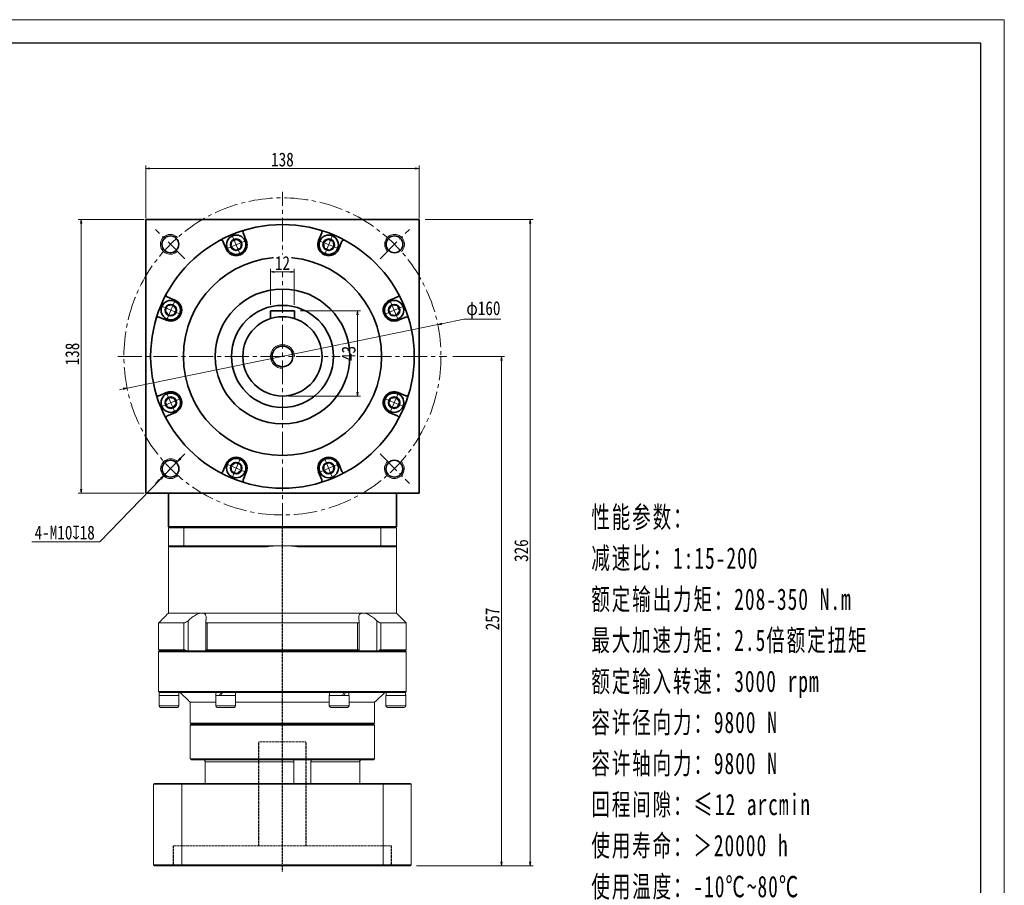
# Model space of a CAD drawing. Header units: millimetres. Extents: x -5 to 990, y 0 to 700.
# Tile 7 of 7: x 493 to 990, y 264 to 700. Entities that reach past the tile are written whole.
import ezdxf

# ---------------------------------------------------------------- set-up
doc = ezdxf.new("R2010")
doc.units = ezdxf.units.MM
doc.set_wipeout_variables(frame=1)
doc.linetypes.add('DASHED', pattern=[0.75, 0.5, -0.25])
doc.linetypes.add('点画线', pattern=[18, 12, -2, 2, -2])
for name, color, linetype, lineweight in [('EB0', 7, 'Continuous', 35), ('中心线层', 1, '点画线', 18), ('图框_外框线', 7, 'Continuous', 18), ('尺寸线层', 3, 'Continuous', 18), ('粗实线层', 7, 'Continuous', 35)]:
    doc.layers.add(name, color=color, linetype=linetype, lineweight=lineweight)
doc.styles.add('宋体', font='SimSun.ttf', dxfattribs={"width": 0.8})
doc.styles.add('标准', font='txt', dxfattribs={"width": 0.667})
doc.dimstyles.new('A水平标注$0', dxfattribs={"dimtxt": 3.5, "dimasz": 2, "dimexe": 1.5, "dimexo": 3, "dimgap": 1.1, "dimtad": 1, "dimtoh": 1, "dimdec": 4, "dimdsep": 46, "dimtxsty": '宋体', "dimblk": 'OPEN', "dimcen": 3, "dimclrd": 3, "dimclre": 3, "dimclrt": 6, "dimadec": 0, "dimazin": 0, "dimtm": 1e-09, "dimtfac": 1, "dimtdec": 4, "dimtix": 1, "dimtmove": 0, "dimatfit": 3, "dimldrblk": 'OPEN', "dimfxl": 1, "dimtfill": 1, "dimtfillclr": 256, "dimlwd": 13, "dimlwe": 13, "dimarcsym": 0})
doc.dimstyles.new('D直径标注φ25', dxfattribs={"dimtxt": 3.5, "dimasz": 2, "dimexe": 1, "dimexo": 3, "dimtad": 1, "dimtoh": 1, "dimdec": 1, "dimdsep": 46, "dimtxsty": '宋体', "dimblk": 'OPEN', "dimcen": 3, "dimclrd": 3, "dimclre": 3, "dimclrt": 130, "dimadec": 0, "dimazin": 0, "dimtm": 1e-09, "dimtfac": 1, "dimtdec": 1, "dimtmove": 0, "dimatfit": 0, "dimldrblk": 'OPEN', "dimfxl": 1, "dimtfill": 1, "dimtfillclr": 256, "dimlwd": 13, "dimlwe": 13, "dimarcsym": 0})
doc.dimstyles.new('螺孔(M8-7H)', dxfattribs={"dimtxt": 3.5, "dimasz": 2, "dimexe": 1.25, "dimexo": 3, "dimtad": 1, "dimtoh": 1, "dimdec": 4, "dimdsep": 46, "dimtxsty": '宋体', "dimblk": 'OPEN', "dimcen": 3, "dimclrd": 3, "dimclre": 3, "dimclrt": 2, "dimadec": 0, "dimazin": 0, "dimtm": 1e-09, "dimtfac": 1, "dimtdec": 4, "dimtmove": 0, "dimatfit": 3, "dimldrblk": 'OPEN', "dimfxl": 1, "dimtfill": 1, "dimtfillclr": 256, "dimlwd": 9, "dimlwe": 9, "dimarcsym": 0})

# ---------------------------------------------------------------- blocks, each defined once
blk = doc.blocks.new('_Open')
at = {"color": 0, "linetype": 'ByBlock', "lineweight": -2}
for p, q in [((-1, 0.17), (0, 0)), ((-1, -0.17), (0, 0)), ((0, 0), (-1, 0))]:
    blk.add_line(p, q, dxfattribs=at)
blk = doc.blocks.new('*D8')
at = {"layer": 'Defpoints', "color": 0, "transparency": 16777216}
for p in [(559.28, 599.38), (524.42, 461.38), (559.28, 461.38)]:
    blk.add_point(p, dxfattribs=at)
at = {"layer": '尺寸线层', "color": 3, "lineweight": 13, "transparency": 16777216}
for p, q in [((556.28, 599.38), (522.92, 599.38)), ((524.42, 597.38), (524.42, 463.38)), ((556.28, 461.38), (522.92, 461.38))]:
    blk.add_line(p, q, dxfattribs=at)
at = {"layer": '尺寸线层', "color": 3, "lineweight": 13, "transparency": 16777216, "xscale": 2, "yscale": 2, "zscale": 2}
for p, rotation in [((524.42, 599.38), 90), ((524.42, 461.38), 270)]:
    blk.add_blockref('_Open', p, dxfattribs=dict(at, rotation=rotation))
at = {"layer": '尺寸线层', "color": 6, "transparency": 16777216, "insert": (520, 531.58), "char_height": 7, "attachment_point": 5, "rotation": 90, "style": '宋体', "bg_fill": 3, "box_fill_scale": 1.1, "bg_fill_color": 257, "bg_fill_transparency": 0}
blk.add_mtext('138', dxfattribs=at)
blk = doc.blocks.new('*D9')
at = {"layer": 'Defpoints', "color": 0, "transparency": 16777216}
for p in [(695.02, 625.26), (557.02, 597.12), (695.02, 597.12)]:
    blk.add_point(p, dxfattribs=at)
at = {"layer": '尺寸线层', "color": 3, "lineweight": 13, "transparency": 16777216}
for p, q in [((557.02, 600.12), (557.02, 626.76)), ((695.02, 600.12), (695.02, 626.76)), ((559.02, 625.26), (693.02, 625.26))]:
    blk.add_line(p, q, dxfattribs=at)
at = {"layer": '尺寸线层', "color": 3, "lineweight": 13, "transparency": 16777216, "xscale": 2, "yscale": 2, "zscale": 2, "rotation": 180}
blk.add_blockref('_Open', (557.02, 625.26), dxfattribs=at)
at = {"layer": '尺寸线层', "color": 3, "lineweight": 13, "transparency": 16777216, "xscale": 2, "yscale": 2, "zscale": 2}
blk.add_blockref('_Open', (695.02, 625.26), dxfattribs=at)
at = {"layer": '尺寸线层', "color": 6, "transparency": 16777216, "insert": (626.02, 629.68), "char_height": 7, "attachment_point": 5, "style": '宋体', "bg_fill": 3, "box_fill_scale": 1.1, "bg_fill_color": 257, "bg_fill_transparency": 0}
blk.add_mtext('138', dxfattribs=at)
blk = doc.blocks.new('*D18')
at = {"layer": 'Defpoints', "color": 0, "transparency": 16777216}
for p in [(704.4, 546.41), (547.65, 514.35)]:
    blk.add_point(p, dxfattribs=at)
at = {"layer": '尺寸线层', "color": 3, "lineweight": 13, "transparency": 16777216}
for p, q in [((717.6, 549.11), (706.36, 546.81)), ((736.27, 549.11), (717.6, 549.11)), ((547.65, 514.35), (704.4, 546.41)), ((545.69, 513.95), (543.73, 513.55))]:
    blk.add_line(p, q, dxfattribs=at)
at = {"layer": '尺寸线层', "color": 3, "lineweight": 13, "transparency": 16777216, "xscale": 2, "yscale": 2, "zscale": 2}
for p, rotation in [((704.4, 546.41), 191.5591783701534), ((547.65, 514.35), 11.55917837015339)]:
    blk.add_blockref('_Open', p, dxfattribs=dict(at, rotation=rotation))
at = {"layer": '尺寸线层', "color": 130, "transparency": 16777216, "insert": (727.43, 553.76), "char_height": 7, "attachment_point": 5, "style": '宋体', "bg_fill": 3, "box_fill_scale": 1.1, "bg_fill_color": 257, "bg_fill_transparency": 0}
blk.add_mtext('φ160', dxfattribs=at)
blk = doc.blocks.new('*D20')
at = {"layer": 'Defpoints', "color": 0, "transparency": 16777216}
for p in [(709.02, 530.38), (690.62, 273.38), (736.5, 273.38)]:
    blk.add_point(p, dxfattribs=at)
at = {"layer": '尺寸线层', "color": 3, "lineweight": 13, "transparency": 16777216}
for p, q in [((712.02, 530.38), (738, 530.38)), ((736.5, 528.38), (736.5, 275.38)), ((693.62, 273.38), (738, 273.38))]:
    blk.add_line(p, q, dxfattribs=at)
at = {"layer": '尺寸线层', "color": 3, "lineweight": 13, "transparency": 16777216, "xscale": 2, "yscale": 2, "zscale": 2}
for p, rotation in [((736.5, 530.38), 90), ((736.5, 273.38), 270)]:
    blk.add_blockref('_Open', p, dxfattribs=dict(at, rotation=rotation))
at = {"layer": '尺寸线层', "color": 6, "transparency": 16777216, "insert": (732, 397.88), "char_height": 7, "attachment_point": 5, "rotation": 90, "style": '宋体', "bg_fill": 3, "box_fill_scale": 1.1, "bg_fill_color": 257, "bg_fill_transparency": 0}
blk.add_mtext('257', dxfattribs=at)
blk = doc.blocks.new('*D21')
at = {"layer": 'Defpoints', "color": 0, "transparency": 16777216}
for p in [(695.02, 599.38), (751.05, 599.38), (690.62, 273.38)]:
    blk.add_point(p, dxfattribs=at)
at = {"layer": '尺寸线层', "color": 3, "lineweight": 13, "transparency": 16777216}
for p, q in [((698.02, 599.38), (752.55, 599.38)), ((751.05, 275.38), (751.05, 597.38)), ((693.62, 273.38), (752.55, 273.38))]:
    blk.add_line(p, q, dxfattribs=at)
at = {"layer": '尺寸线层', "color": 3, "lineweight": 13, "transparency": 16777216, "xscale": 2, "yscale": 2, "zscale": 2}
for p, rotation in [((751.05, 599.38), 90), ((751.05, 273.38), 270)]:
    blk.add_blockref('_Open', p, dxfattribs=dict(at, rotation=rotation))
at = {"layer": '尺寸线层', "color": 6, "transparency": 16777216, "insert": (746.55, 432.38), "char_height": 7, "attachment_point": 5, "rotation": 90, "style": '宋体', "bg_fill": 3, "box_fill_scale": 1.1, "bg_fill_color": 257, "bg_fill_transparency": 0}
blk.add_mtext('326', dxfattribs=at)
blk = doc.blocks.new('*X6')
at = {"layer": '中心线层', "linetype": '点画线', "lineweight": 18}
for p, q in [((0, -5.64), (0, 5.64)), ((-5.64, 0), (5.64, 0))]:
    blk.add_line(p, q, dxfattribs=at)
at = {"layer": '粗实线层'}
for p, q in [((-2.89, 0), (-1.44, 2.5)), ((-2.89, 0), (-1.44, -2.5)), ((-1.44, 2.5), (1.44, 2.5)), ((2.89, 0), (1.44, 2.5)), ((2.89, 0), (1.44, 2.5)), ((2.89, 0), (1.44, -2.5)), ((-1.44, -2.5), (1.44, -2.5))]:
    blk.add_line(p, q, dxfattribs=at)
blk.add_circle((0, 0), 2.89, dxfattribs=at)
for start, end in [(0, 180), (180, 360)]:
    blk.add_arc((0, 0), 4.89, start, end, dxfattribs=at)
blk = doc.blocks.new('*D29')
at = {"layer": 'Defpoints', "color": 0, "transparency": 16777216}
for p in [(632.02, 553.38), (626.02, 510.38), (663.86, 510.38)]:
    blk.add_point(p, dxfattribs=at)
at = {"layer": '尺寸线层', "color": 3, "lineweight": 13, "transparency": 16777216}
for p, q in [((635.02, 553.38), (665.36, 553.38)), ((663.86, 551.38), (663.86, 512.38)), ((629.02, 510.38), (665.36, 510.38))]:
    blk.add_line(p, q, dxfattribs=at)
at = {"layer": '尺寸线层', "color": 3, "lineweight": 13, "transparency": 16777216, "xscale": 2, "yscale": 2, "zscale": 2}
for p, rotation in [((663.86, 553.38), 90), ((663.86, 510.38), 270)]:
    blk.add_blockref('_Open', p, dxfattribs=dict(at, rotation=rotation))
at = {"layer": '尺寸线层', "color": 6, "transparency": 16777216, "insert": (659.44, 531.88), "char_height": 7, "attachment_point": 5, "rotation": 90, "style": '宋体', "bg_fill": 3, "box_fill_scale": 1.1, "bg_fill_color": 257, "bg_fill_transparency": 0}
blk.add_mtext('43', dxfattribs=at)
blk = doc.blocks.new('*D30')
at = {"layer": 'Defpoints', "color": 0, "transparency": 16777216}
for p in [(620.02, 553.38), (632.02, 553.38)]:
    blk.add_point(p, dxfattribs=at)
at = {"layer": '尺寸线层', "color": 3, "lineweight": 13, "transparency": 16777216}
for p, q in [((620.02, 556.38), (620.02, 574.59)), ((630.02, 573.09), (622.02, 573.09)), ((632.02, 556.38), (632.02, 574.59))]:
    blk.add_line(p, q, dxfattribs=at)
at = {"layer": '尺寸线层', "color": 3, "lineweight": 13, "transparency": 16777216, "xscale": 2, "yscale": 2, "zscale": 2, "rotation": 180}
blk.add_blockref('_Open', (620.02, 573.09), dxfattribs=at)
at = {"layer": '尺寸线层', "color": 3, "lineweight": 13, "transparency": 16777216, "xscale": 2, "yscale": 2, "zscale": 2}
blk.add_blockref('_Open', (632.02, 573.09), dxfattribs=at)
at = {"layer": '尺寸线层', "color": 6, "transparency": 16777216, "insert": (626.02, 577.5), "char_height": 7, "attachment_point": 5, "style": '宋体', "bg_fill": 3, "box_fill_scale": 1.1, "bg_fill_color": 257, "bg_fill_transparency": 0}
blk.add_mtext('12', dxfattribs=at)
at = {"layer": 'Defpoints', "color": 0, "transparency": 16777216}
blk.add_point((620.02, 573.09), dxfattribs=at)
blk = doc.blocks.new('*D43')
at = {"color": 3, "lineweight": 9, "transparency": 16777216}
for p, q in [((573.04, 477.29), (566.08, 470.11)), ((574.44, 478.73), (575.83, 480.16)), ((533.85, 436.88), (564.69, 468.68)), ((499.48, 436.88), (533.85, 436.88))]:
    blk.add_line(p, q, dxfattribs=at)
at = {"layer": 'Defpoints', "color": 0, "transparency": 16777216}
for p in [(573.04, 477.29), (566.08, 470.11)]:
    blk.add_point(p, dxfattribs=at)
at = {"color": 3, "lineweight": 9, "transparency": 16777216, "xscale": 2, "yscale": 2, "zscale": 2}
for p, rotation in [((573.04, 477.29), 225.8759169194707), ((566.08, 470.11), 45.87591691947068)]:
    blk.add_blockref('_Open', p, dxfattribs=dict(at, rotation=rotation))
at = {"color": 2, "transparency": 16777216, "insert": (516.16, 441.45), "char_height": 7, "attachment_point": 5, "style": '宋体', "bg_fill": 3, "box_fill_scale": 1.1, "bg_fill_color": 257, "bg_fill_transparency": 0}
blk.add_mtext('4-M10{\\famgdt|b0|i0|c0|p0;x}{18}', dxfattribs=at)

msp = doc.modelspace()

# ---------------------------------------------------------------- linework, layer by layer
at = {"color": 1, "linetype": 'DASHED'}
msp.add_line((626.02412, 270.51392), (626.02412, 444.37784), dxfattribs=at)
at = {"color": 7, "linetype": 'Continuous', "lineweight": 15}
for p, q in [((683.02412, 444.37784), (675.53422, 444.37784)), ((675.7207, 443.87784), (675.7207, 434.87784)), ((675.7207, 443.87784), (683.52412, 443.87784)), ((683.52412, 434.87784), (683.52412, 443.87784)), ((675.7207, 434.87784), (626.02412, 434.87784)), ((633.59049, 434.37784), (675.53422, 434.37784)), ((675.53422, 434.37784), (683.02412, 434.37784)), ((683.52412, 434.87784), (675.7207, 434.87784)), ((585.36548, 400.87784), (568.52412, 400.87784)), ((666.68276, 400.87784), (585.36548, 400.87784)), ((683.52412, 400.87784), (666.68276, 400.87784)), ((576.34011, 395.87784), (563.52412, 395.87784)), ((576.34011, 395.87784), (576.34011, 382.37784)), ((578.37888, 381.87784), (578.37888, 397.02521)), ((663.94179, 395.87784), (588.10645, 395.87784)), ((588.10645, 382.37784), (588.10645, 395.87784)), ((663.94179, 395.87784), (663.94179, 382.37784)), ((673.66936, 397.02521), (673.66936, 381.87784)), ((675.70812, 382.37784), (675.70812, 395.87784)), ((576.34011, 382.37784), (563.52412, 382.37784)), ((563.52412, 381.37784), (626.02412, 381.37784)), ((626.02412, 381.87784), (564.02412, 381.87784)), ((564.02412, 381.87784), (577.56149, 381.87784)), ((587.35406, 381.87784), (664.69418, 381.87784)), ((663.94179, 382.37784), (588.10645, 382.37784)), ((688.02412, 381.87784), (626.02412, 381.87784)), ((674.48675, 381.87784), (688.02412, 381.87784)), ((568.77412, 359.27784), (563.77412, 359.27784)), ((563.83412, 360.87784), (564.02412, 360.87784)), ((564.0402, 360.87784), (563.92126, 360.87784)), ((564.0402, 360.87784), (593.80938, 360.87784)), ((573.77412, 359.27784), (568.77412, 359.27784)), ((601.72925, 359.27784), (592.39912, 359.27784)), ((594.92912, 360.87784), (593.80938, 360.87784)), ((594.92912, 360.87784), (595.02412, 360.87784)), ((594.99426, 360.87784), (595.72912, 360.87784)), ((596.25494, 360.87784), (595.77269, 360.87784)), ((596.25494, 360.87784), (655.7933, 360.87784)), ((602.39912, 359.27784), (601.72925, 359.27784)), ((659.64912, 359.27784), (649.64912, 359.27784)), ((657.11912, 360.87784), (655.7933, 360.87784)), ((657.05398, 360.87784), (657.87555, 360.87784)), ((657.87555, 360.87784), (657.82068, 360.87784)), ((658.23886, 360.87784), (657.87555, 360.87784)), ((658.23886, 360.87784), (688.00804, 360.87784)), ((688.12698, 360.87784), (688.02412, 360.87784)), ((568.77412, 354.02784), (563.77412, 354.02784)), ((564.52412, 353.27784), (568.77412, 353.27784)), ((573.77412, 354.02784), (568.77412, 354.02784)), ((568.77412, 353.27784), (573.02412, 353.27784)), ((592.39912, 355.87784), (579.52412, 355.87784)), ((601.72925, 354.02784), (592.39912, 354.02784)), ((593.14912, 353.27784), (601.07973, 353.27784)), ((601.07973, 353.27784), (601.64912, 353.27784)), ((602.39912, 354.02784), (601.72925, 354.02784)), ((649.64912, 355.87784), (602.39912, 355.87784)), ((659.64912, 354.02784), (649.64912, 354.02784)), ((650.39912, 353.27784), (658.89912, 353.27784)), ((672.52412, 355.87784), (659.64912, 355.87784)), ((679.02412, 353.27784), (687.52412, 353.27784)), ((672.52412, 345.37784), (579.52412, 345.37784)), ((579.52412, 344.37784), (626.02412, 344.37784)), ((580.02412, 344.87784), (672.02412, 344.87784)), ((626.02412, 344.87784), (580.02412, 344.87784)), ((672.02412, 344.87784), (626.02412, 344.87784)), ((626.02412, 344.37784), (672.52412, 344.37784)), ((672.52412, 327.37784), (579.52412, 327.37784)), ((580.02412, 326.87784), (672.02412, 326.87784)), ((587.02335, 325.87784), (631.85255, 325.87784)), ((587.02335, 314.87784), (587.02335, 325.87784)), ((631.85255, 325.87784), (631.85255, 314.87784)), ((640.38397, 314.87784), (640.38397, 325.87784)), ((640.38397, 325.87784), (665.02489, 325.87784)), ((665.02489, 325.87784), (665.02489, 314.87784)), ((561.02412, 314.47784), (575.21811, 314.47784)), ((561.02412, 314.47784), (561.02412, 273.77784)), ((575.35608, 314.87784), (561.42412, 314.87784)), ((575.21811, 314.47784), (575.21811, 273.77784)), ((575.21811, 314.47784), (676.83012, 314.47784)), ((676.69216, 314.87784), (575.35608, 314.87784)), ((676.83012, 314.47784), (676.83012, 273.77784)), ((575.21811, 273.77784), (561.02412, 273.77784)), ((561.42412, 273.37784), (575.35608, 273.37784)), ((676.83012, 273.77784), (575.21811, 273.77784)), ((575.35608, 273.37784), (676.69216, 273.37784))]:
    msp.add_line(p, q, dxfattribs=at)
at = {"color": 6, "linetype": 'DASHED', "lineweight": 15}
for p, q in [((614.02412, 335.87784), (638.02412, 335.87784)), ((571.02412, 283.37784), (681.02412, 283.37784))]:
    msp.add_line(p, q, dxfattribs=at)
at = {"color": 6, "linetype": 'DASHED'}
for p, q in [((614.02412, 283.37784), (614.02412, 335.87784)), ((638.02412, 283.37784), (638.02412, 335.87784)), ((571.02412, 273.37784), (571.02412, 283.37784)), ((681.02412, 273.37784), (681.02412, 283.37784))]:
    msp.add_line(p, q, dxfattribs=at)
at = {"color": 7, "linetype": 'Continuous', "lineweight": 15}
for centre, radius, start, end in [((569.44576, 586.93656), 5, 43.2191625, 315.1591555), ((682.60248, 586.93656), 5, 313.1992681, 224.8408445), ((569.56371, 473.70137), 5, 46.7509794, 316.9002039), ((682.48453, 473.70137), 5, 133.2490206, 46.6813654), ((626.02412, 377.37784), 57.5, 90, 97.5614297), ((626.02412, 377.37784), 57.5, 82.4385703, 90), ((564.52412, 354.02784), 0.75, 180, 270), ((573.02412, 354.02784), 0.75, 270, 0), ((593.14912, 354.02784), 0.75, 180, 270), ((601.64912, 354.02784), 0.75, 270, 0), ((650.39912, 354.02784), 0.75, 180, 270), ((658.89912, 354.02784), 0.75, 270, 0), ((679.02412, 354.02784), 0.75, 180, 270)]:
    msp.add_arc(centre, radius, start, end, dxfattribs=at)
at = {"color": 7, "linetype": 'Continuous', "lineweight": 15, "extrusion": (0, 0, -1)}
for centre, major_axis, ratio, start_param, end_param in [((568.77412, 359.27784), (0, 8.55633), 0.577350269, 4.71238898, 4.900492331), ((568.77412, 360.87784), (0, 8.55633), 0.577350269, 4.618754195, 4.71238898), ((597.39912, 360.87784), (4.54557, 8.49348), 0.227735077, 4.403003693, 4.591107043), ((597.39912, 359.27784), (4.54557, 8.49348), 0.227735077, 4.591107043, 4.779210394), ((597.39912, 360.87784), (3.07332, 5.74255), 0.227735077, 4.466025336, 4.591107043), ((654.64912, 360.87784), (4.54557, 8.49348), 0.227735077, 1.44951439, 1.63761774), ((654.64912, 359.27784), (3.07332, 5.74255), 0.227735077, 1.32443269, 1.44951439), ((654.64912, 359.27784), (4.54557, 8.49348), 0.227735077, 1.261411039, 1.44951439)]:
    msp.add_ellipse(centre, major_axis=major_axis, ratio=ratio, start_param=start_param, end_param=end_param, dxfattribs=at)
at = {"color": 7, "linetype": 'Continuous', "lineweight": 15}
for points in [[(675.7207, 443.87784), (675.53422, 444.37784)], [(683.02412, 444.37784), (683.52412, 443.87784)], [(675.7207, 434.87784), (675.53422, 434.37784)], [(683.02412, 434.37784), (683.52412, 434.87784)], [(683.52412, 434.87784), (683.52412, 400.87784)], [(563.52412, 395.87784), (568.52412, 400.87784)], [(563.52412, 382.37784), (563.52412, 395.87784)], [(587.31981, 381.87784), (587.31981, 396.64774)], [(664.72842, 396.64804), (664.72842, 381.87784)], [(564.02412, 381.87784), (563.52412, 382.37784)], [(563.52412, 381.37784), (564.02412, 381.87784)], [(563.52412, 361.37784), (563.52412, 381.37784)], [(564.02412, 360.87784), (563.52412, 361.37784)], [(563.77412, 354.02784), (563.77412, 359.27784)], [(573.71412, 360.87784), (573.71412, 359.27784)], [(573.77412, 359.27784), (573.77412, 354.02784)], [(579.52412, 355.87784), (574.27412, 360.87784)], [(592.39912, 354.02784), (592.39912, 359.27784)], [(592.45912, 359.27784), (592.45912, 360.87784)], [(602.33912, 360.87784), (602.33912, 359.27784)], [(602.39912, 359.27784), (602.39912, 354.02784)], [(649.64912, 354.02784), (649.64912, 359.27784)], [(649.70912, 359.27784), (649.70912, 360.87784)], [(659.58912, 360.87784), (659.58912, 359.27784)], [(659.64912, 359.27784), (659.64912, 354.02784)], [(677.77412, 360.87784), (672.52412, 355.87784)], [(678.27412, 354.02784), (678.27412, 359.27784)], [(678.33412, 359.27784), (678.33412, 360.87784)], [(579.52412, 345.37784), (579.52412, 355.87784)], [(672.52412, 355.87784), (672.52412, 345.37784)], [(580.02412, 344.87784), (579.52412, 345.37784)], [(579.52412, 344.37784), (580.02412, 344.87784)], [(579.52412, 327.37784), (579.52412, 344.37784)], [(672.52412, 345.37784), (672.02412, 344.87784)], [(672.02412, 344.87784), (672.52412, 344.37784)], [(672.52412, 344.37784), (672.52412, 327.37784)], [(580.02412, 326.87784), (579.52412, 327.37784)], [(672.52412, 327.37784), (672.02412, 326.87784)], [(561.02412, 314.47784), (561.42412, 314.87784)], [(575.21811, 314.47784), (575.35608, 314.87784)], [(676.83012, 314.47784), (676.69216, 314.87784)], [(561.02412, 273.77784), (561.42412, 273.37784)], [(575.35608, 273.37784), (575.21811, 273.77784)], [(676.69216, 273.37784), (676.83012, 273.77784)]]:
    msp.add_open_spline(points, degree=1, dxfattribs=at)
for points, knots in [([(585.36548, 400.87784), (584.96395, 400.83948), (584.13281, 400.76007), (582.80057, 400.20605), (581.57535, 399.51784), (580.08727, 398.51607), (579.06785, 397.62645), (578.37888, 397.02521)], [0, 0, 0, 0, 1.493533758, 3.091577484, 4.322036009, 5.554470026, 8.123989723, 8.123989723, 8.123989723, 8.123989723]), ([(587.37084, 397.02521), (587.42232, 397.25847), (587.5257, 397.72684), (587.58053, 398.44636), (587.52473, 399.17459), (587.31292, 399.81101), (586.9686, 400.30136), (586.5502, 400.62364), (586.04161, 400.81934), (585.63574, 400.8753), (585.39757, 400.87754), (585.36548, 400.87784)], [0, 0, 0, 0, 0.626246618, 1.257495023, 2.032414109, 2.823629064, 3.42820033, 4.048095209, 4.555440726, 5.077036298, 5.158257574, 5.158257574, 5.158257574, 5.158257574]), ([(666.68276, 400.87784), (666.50195, 400.86868), (666.13574, 400.85013), (665.66681, 400.69981), (665.26537, 400.46058), (664.89484, 400.07773), (664.61169, 399.52075), (664.47253, 398.77472), (664.48443, 397.93703), (664.61274, 397.33072), (664.6774, 397.02521)], [0, 0, 0, 0, 0.468845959, 0.949596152, 1.451964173, 1.965089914, 2.734777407, 3.526210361, 4.335728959, 5.157885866, 5.157885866, 5.157885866, 5.157885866]), ([(673.66936, 397.02521), (673.1427, 397.49014), (672.29118, 398.24188), (671.00108, 399.17414), (669.6869, 399.99122), (668.21196, 400.66688), (667.15753, 400.87342), (666.71522, 400.87753), (666.68276, 400.87784)], [0, 0, 0, 0, 1.982297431, 3.205120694, 4.453658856, 6.379550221, 7.997496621, 8.125663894, 8.125663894, 8.125663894, 8.125663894]), ([(578.37888, 397.02521), (578.12023, 396.8037), (577.69342, 396.43817), (577.06663, 396.0748), (576.6307, 395.90316), (576.42594, 395.88532), (576.34011, 395.87784)], [0, 0, 0, 0, 0.923658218, 1.524159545, 2.020218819, 2.378137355, 2.378137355, 2.378137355, 2.378137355]), ([(588.10645, 395.87784), (588.0382, 395.88115), (587.89935, 395.88788), (587.72664, 395.94113), (587.58317, 396.02242), (587.45978, 396.14196), (587.36699, 396.30675), (587.31829, 396.52038), (587.31594, 396.76118), (587.35243, 396.93668), (587.37084, 397.02521)], [0, 0, 0, 0, 0.165195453, 0.336098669, 0.501143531, 0.67031152, 0.899665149, 1.135559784, 1.381616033, 1.632058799, 1.632058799, 1.632058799, 1.632058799]), ([(664.6774, 397.02521), (664.69916, 396.91501), (664.7433, 396.69144), (664.71735, 396.42426), (664.63845, 396.21857), (664.53377, 396.08019), (664.39599, 395.97687), (664.24921, 395.9162), (664.09539, 395.88335), (663.9933, 395.87969), (663.94179, 395.87784)], [0, 0, 0, 0, 0.312581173, 0.634124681, 0.837734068, 1.046108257, 1.214079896, 1.386575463, 1.508153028, 1.631948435, 1.631948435, 1.631948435, 1.631948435]), ([(675.70812, 395.87784), (675.58745, 395.89182), (675.34664, 395.91973), (674.84044, 396.14725), (674.25687, 396.5147), (673.86947, 396.85133), (673.66936, 397.02521)], [0, 0, 0, 0, 0.48914015, 0.976123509, 1.653805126, 2.377879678, 2.377879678, 2.377879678, 2.377879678]), ([(576.34011, 382.37784), (576.46066, 382.36367), (576.70121, 382.33541), (577.13982, 382.1417), (577.4246, 381.9635), (577.56149, 381.87784)], [0, 0, 0, 0, 0.457440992, 0.912864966, 1.334419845, 1.334419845, 1.334419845, 1.334419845]), ([(587.35406, 381.87784), (587.40242, 381.98862), (587.49134, 382.19229), (587.77766, 382.35362), (588.01077, 382.37079), (588.10645, 382.37784)], [0, 0, 0, 0, 0.4023771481, 0.7397651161, 0.974629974, 0.974629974, 0.974629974, 0.974629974]), ([(663.94179, 382.37784), (664.07562, 382.36367), (664.34268, 382.33541), (664.58796, 382.1417), (664.6597, 381.9635), (664.69418, 381.87784)], [0, 0, 0, 0, 0.33430891, 0.6671437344, 0.9752262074, 0.9752262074, 0.9752262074, 0.9752262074]), ([(674.48675, 381.87784), (674.66672, 381.98862), (674.9976, 382.19229), (675.42574, 382.35362), (675.62595, 382.37079), (675.70812, 382.37784)], [0, 0, 0, 0, 0.551089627, 1.013171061, 1.334838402, 1.334838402, 1.334838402, 1.334838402]), ([(587.02335, 325.87784), (587.01312, 325.98792), (586.99265, 326.20806), (586.83308, 326.50295), (586.59386, 326.73088), (586.31638, 326.85863), (586.12587, 326.87226), (586.04789, 326.87784)], [0, 0, 0, 0, 0.324175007, 0.648284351, 0.979229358, 1.316860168, 1.550819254, 1.550819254, 1.550819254, 1.550819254]), ([(631.82253, 326.75431), (631.82206, 326.74684), (631.81909, 326.69975), (631.83173, 326.51657), (631.8479, 326.22357), (631.851, 325.9931), (631.85255, 325.87784)], [0, 0, 0, 0, 0.0513915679, 0.3237471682, 0.6004135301, 0.8771995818, 0.8771995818, 0.8771995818, 0.8771995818]), ([(640.38397, 325.87784), (640.39059, 325.98792), (640.40385, 326.20806), (640.50318, 326.50295), (640.63963, 326.73088), (640.78129, 326.85863), (640.86381, 326.87226), (640.89759, 326.87784)], [0, 0, 0, 0, 0.251379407, 0.502707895, 0.759337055, 1.021150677, 1.202572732, 1.202572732, 1.202572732, 1.202572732]), ([(666.00035, 326.87784), (665.98345, 326.87756), (665.85813, 326.87549), (665.62591, 326.82215), (665.34524, 326.64691), (665.13635, 326.38349), (665.03679, 326.10964), (665.02792, 325.93683), (665.02489, 325.87784)], [0, 0, 0, 0, 0.05070556, 0.376081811, 0.704498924, 1.040598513, 1.377079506, 1.551483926, 1.551483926, 1.551483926, 1.551483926])]:
    msp.add_open_spline(points, degree=3, knots=knots, dxfattribs=at)
at = {"layer": 'EB0'}
msp.add_line((683.52412, 444.37784), (568.52412, 444.37784), dxfattribs=at)
at = {"layer": '中心线层'}
for p, q in [((576.78377, 579.61819), (561.92738, 594.47458)), ((675.26447, 579.61819), (690.12086, 594.47458)), ((576.78377, 481.13749), (561.92738, 466.28109)), ((675.26447, 481.13749), (690.12086, 466.28109))]:
    msp.add_line(p, q, dxfattribs=at)
at = {"layer": '粗实线层'}
for p, q in [((695.02412, 599.37784), (557.02412, 599.37784)), ((557.02412, 599.37784), (557.02412, 461.37784)), ((695.02412, 461.37784), (695.02412, 599.37784)), ((607.76177, 588.83925), (606.16342, 592.698)), ((644.28647, 588.83925), (645.88482, 592.698)), ((597.59909, 584.62973), (596.00074, 588.48848)), ((654.44915, 584.62973), (656.04749, 588.48848)), ((571.77223, 501.95281), (567.91347, 500.35446)), ((680.27601, 501.95281), (684.13476, 500.35446)), ((597.59909, 476.12594), (596.00074, 472.26719)), ((654.44915, 476.12594), (656.04749, 472.26719)), ((607.76177, 471.91643), (606.16342, 468.05767)), ((644.28647, 471.91643), (645.88482, 468.05767)), ((557.02412, 461.37784), (695.02412, 461.37784)), ((568.52412, 444.37784), (568.52412, 461.37784)), ((683.52412, 444.37784), (683.52412, 461.37784))]:
    msp.add_line(p, q, dxfattribs=at)
for centre, radius in [((626.02412, 530.37784), 66.5), ((569.44576, 586.93656), 4.25), ((682.60248, 586.93656), 4.25), ((569.56371, 473.70137), 4.25), ((682.48453, 473.70137), 4.25)]:
    msp.add_circle(centre, radius, dxfattribs=at)
for centre, radius, start, end in [((607.0873, 593.08068), 1, 106.8047151, 202.5000301), ((644.96094, 593.08068), 1, 337.4999699, 73.1952849), ((595.07687, 588.1058), 1, 22.4999699, 118.1952849), ((602.68043, 586.73449), 5.5, 202.5, 22.5), ((649.36781, 586.73449), 5.5, 157.5, 337.5), ((656.97137, 588.1058), 1, 61.8047151, 157.5000301), ((568.29616, 499.43058), 1, 112.4999699, 208.1952849), ((683.75208, 499.43058), 1, 331.8047151, 67.5000301), ((602.68043, 474.02119), 5.5, 337.5, 157.5), ((649.36781, 474.02119), 5.5, 22.5, 202.5), ((595.07687, 472.64987), 1, 241.8047151, 337.5000301), ((656.97137, 472.64987), 1, 202.4999699, 298.1952849), ((607.0873, 467.67499), 1, 157.4999699, 253.1952849), ((644.96094, 467.67499), 1, 286.8047151, 22.5000301)]:
    msp.add_arc(centre, radius, start, end, dxfattribs=at)

# ---------------------------------------------------------------- block references
at = {"layer": '粗实线层', "rotation": 337.5000000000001}
msp.add_blockref('*X6', (649.36781, 586.73449), dxfattribs=at)

# ---------------------------------------------------------------- texts
at = {"layer": '尺寸线层', "insert": (781.89062, 454.71628), "char_height": 6.3, "width": 160.8832739, "attachment_point": 1, "line_spacing_factor": 1.15057, "style": '标准'}
msp.add_mtext('{\\H1.71429x;\\T1.1;性能参数：\\P减速比：1:15-200\\P额定输出力矩：208-350 N.m\\P最大加速力矩：2.5倍额定扭矩\\P额定输入转速：3000 rpm\\P容许径向力：9800 N\\P容许轴向力：9800 N\\P回程间隙：≤12 arcmin\\P使用寿命：＞20000 h\\P使用温度：-10℃~80℃}', dxfattribs=at)

# ---------------------------------------------------------------- next in the draw order: dimensions: what is measured, and where the dimension line sits
at = {"layer": '尺寸线层'}
dim = msp.add_linear_dim(base=(524.42308, 461.37784), p1=(559.27833, 599.37784), p2=(559.27833, 461.37784), angle=270, dimstyle='A水平标注$0', override={"dimtxt": 7, "dimgap": 1, "dimblk": 'Open', "dimtfill": 1, "dimtfillclr": 256}, dxfattribs=at)
dim.commit()
dim.dimension.update_dxf_attribs({"geometry": '*D8', "text_midpoint": (524.42308, 531.5784), "dimtype": 160})

# ---------------------------------------------------------------- next in the draw order: linework, layer by layer
at = {"layer": '中心线层'}
msp.add_line((543.02412, 530.37784), (709.02412, 530.37784), dxfattribs=at)

# ---------------------------------------------------------------- next in the draw order: dimensions: what is measured, and where the dimension line sits
at = {"layer": '尺寸线层'}
dim = msp.add_linear_dim(base=(695.02412, 625.26305), p1=(557.02412, 597.12362), p2=(695.02412, 597.12362), dimstyle='A水平标注$0', override={"dimtxt": 7, "dimgap": 1, "dimblk": 'Open', "dimtfill": 1, "dimtfillclr": 256}, dxfattribs=at)
dim.commit()
dim.dimension.update_dxf_attribs({"geometry": '*D9', "text_midpoint": (626.02412, 625.26305), "dimtype": 160})

# ---------------------------------------------------------------- next in the draw order: linework, layer by layer
at = {"layer": '中心线层'}
msp.add_line((626.02412, 444.37784), (626.02412, 613.37784), dxfattribs=at)
msp.add_circle((626.02412, 530.37784), 80, dxfattribs=at)

# ---------------------------------------------------------------- next in the draw order: dimensions: what is measured, and where the dimension line sits
at = {"layer": '尺寸线层'}
dim = msp.add_diameter_dim_2p(p1=(547.64666, 514.34744), p2=(704.40158, 546.40823), dimstyle='D直径标注φ25', override={"dimtxt": 7, "dimgap": 1, "dimpost": 'φ<>'}, dxfattribs=at)
dim.commit()
dim.dimension.update_dxf_attribs({"geometry": '*D18', "text_midpoint": (717.59526, 549.10671), "dimtype": 163})

# ---------------------------------------------------------------- next in the draw order: linework, layer by layer
at = {"layer": '粗实线层'}
for p, q in [((571.77223, 558.80286), (567.91347, 560.40121)), ((680.27601, 558.80286), (684.13476, 560.40121)), ((632.02412, 553.37784), (620.02412, 553.37784)), ((620.02412, 553.37784), (620.02412, 549.45662)), ((632.02412, 553.37784), (632.02412, 549.45662)), ((567.56271, 548.64019), (563.70396, 550.23854)), ((567.56271, 512.11548), (563.70396, 510.51714))]:
    msp.add_line(p, q, dxfattribs=at)
for radius in [50, 20, 5.25]:
    msp.add_circle((626.02412, 530.37784), radius, dxfattribs=at)
for centre, radius, start, end in [((568.29616, 561.32509), 1, 151.8047151, 247.5000301), ((683.75208, 561.32509), 1, 292.4999699, 28.1952849), ((569.66747, 553.72153), 5.5, 247.5, 67.5), ((682.38077, 553.72153), 5.5, 112.5, 292.5), ((563.32127, 549.31466), 1, 67.4999699, 163.1952849), ((569.66747, 507.03415), 5.5, 292.5, 112.5), ((682.38077, 507.03415), 5.5, 67.5, 247.5), ((563.32127, 511.44102), 1, 196.8047151, 292.5000301)]:
    msp.add_arc(centre, radius, start, end, dxfattribs=at)
at = {"layer": '粗实线层', "lineweight": 18}
msp.add_arc((626.02412, 530.37784), 6, 0, 270, dxfattribs=at)

# ---------------------------------------------------------------- next in the draw order: dimensions: what is measured, and where the dimension line sits
at = {"layer": '尺寸线层'}
dim = msp.add_linear_dim(base=(736.50186, 273.37784), p1=(709.02412, 530.37784), p2=(690.62412, 273.37784), angle=270, dimstyle='A水平标注$0', override={"dimtxt": 7, "dimgap": 1}, dxfattribs=at)
dim.commit()
dim.dimension.update_dxf_attribs({"geometry": '*D20', "text_midpoint": (736.50186, 397.87784), "dimtype": 160})

# ---------------------------------------------------------------- next in the draw order: dimensions: what is measured, and where the dimension line sits
for base, p1, p2, angle, override, picture, middle in [((751.04561, 599.37784), (690.62412, 273.37784), (695.02412, 599.37784), 90, {"dimtxt": 7, "dimgap": 1}, '*D21', (751.04561, 432.37784)), ((663.86208, 510.37784), (632.02412, 553.37784), (626.02412, 510.37784), 270, {"dimtxt": 7, "dimgap": 1, "dimblk": 'Open', "dimtfill": 1, "dimtfillclr": 256}, '*D29', (663.86208, 531.87784))]:
    dim = msp.add_linear_dim(base=base, p1=p1, p2=p2, angle=angle, dimstyle='A水平标注$0', override=override, dxfattribs=at)
    dim.commit()
    dim.dimension.update_dxf_attribs({"geometry": picture, "text_midpoint": middle, "dimtype": 160})

# ---------------------------------------------------------------- next in the draw order: wipeouts: each hides what was drawn before it
for points in [[(607.1982, 588.60581), (606.82021, 589.33724), (606.82021, 589.33724), (605.93808, 590.38138), (604.80141, 591.14057), (603.49902, 591.55549), (602.13266, 591.59371), (600.80911, 591.25226), (600.80911, 591.25226), (599.63177, 590.55781), (598.69264, 589.56462), (598.0651, 588.3503), (597.79818, 587.00972), (597.91274, 585.64764), (597.91274, 585.64764), (598.16266, 584.86317), (598.16266, 584.86317), (598.80093, 583.75764), (599.70359, 582.85499), (600.80911, 582.21672), (602.04216, 581.88632), (603.3187, 581.88632), (604.55175, 582.21672), (604.55175, 582.21672), (605.85623, 583.0161), (606.84984, 584.17947), (607.43532, 585.59294), (607.55535, 587.11815)], [(571.53879, 558.2393), (570.75431, 558.48922), (570.75431, 558.48922), (569.39223, 558.60377), (568.05166, 558.33686), (566.83734, 557.70931), (565.84415, 556.77019), (565.1497, 555.59285), (565.1497, 555.59285), (564.80824, 554.26929), (564.84647, 552.90294), (565.26139, 551.60054), (566.02058, 550.46387), (567.06472, 549.58174), (567.06472, 549.58174), (567.79615, 549.20376), (567.79615, 549.20376), (569.02919, 548.87336), (570.30574, 548.87336), (571.53879, 549.20376), (572.64431, 549.84203), (573.54696, 550.74468), (574.18524, 551.8502), (574.18524, 551.8502), (574.54239, 553.33786), (574.42236, 554.86307), (573.83688, 556.27654), (572.84327, 557.43991)], [(567.79615, 511.55192), (567.06472, 511.17393), (567.06472, 511.17393), (566.02058, 510.2918), (565.26139, 509.15513), (564.84647, 507.85273), (564.80824, 506.48638), (565.1497, 505.16283), (565.1497, 505.16283), (565.84415, 503.98549), (566.83734, 503.04636), (568.05166, 502.41882), (569.39223, 502.1519), (570.75431, 502.26646), (570.75431, 502.26646), (571.53879, 502.51638), (571.53879, 502.51638), (572.64431, 503.15465), (573.54696, 504.0573), (574.18524, 505.16283), (574.51563, 506.39587), (574.51563, 507.67242), (574.18524, 508.90547), (574.18524, 508.90547), (573.38585, 510.20995), (572.22249, 511.20356), (570.80901, 511.78904), (569.2838, 511.90907)], [(598.16266, 475.89251), (597.91274, 475.10803), (597.91274, 475.10803), (597.79818, 473.74595), (598.0651, 472.40538), (598.69264, 471.19105), (599.63177, 470.19787), (600.80911, 469.50341), (600.80911, 469.50341), (602.13266, 469.16196), (603.49902, 469.20019), (604.80141, 469.61511), (605.93808, 470.3743), (606.82021, 471.41844), (606.82021, 471.41844), (607.1982, 472.14986), (607.1982, 472.14986), (607.52859, 473.38291), (607.52859, 474.65946), (607.1982, 475.89251), (606.55993, 476.99803), (605.65727, 477.90068), (604.55175, 478.53896), (604.55175, 478.53896), (603.06409, 478.89611), (601.53888, 478.77607), (600.12541, 478.1906), (598.96204, 477.19699)], [(644.85004, 472.14986), (645.22803, 471.41844), (645.22803, 471.41844), (646.11016, 470.3743), (647.24683, 469.61511), (648.54922, 469.20019), (649.91558, 469.16196), (651.23913, 469.50341), (651.23913, 469.50341), (652.41647, 470.19787), (653.3556, 471.19105), (653.98314, 472.40538), (654.25006, 473.74595), (654.1355, 475.10803), (654.1355, 475.10803), (653.88558, 475.89251), (653.88558, 475.89251), (653.24731, 476.99803), (652.34465, 477.90068), (651.23913, 478.53896), (650.00608, 478.86935), (648.72953, 478.86935), (647.49649, 478.53896), (647.49649, 478.53896), (646.19201, 477.73957), (645.1984, 476.5762), (644.61292, 475.16273), (644.49288, 473.63752)]]:
    msp.add_wipeout(points).dxf.layer = '粗实线层'

# ---------------------------------------------------------------- next in the draw order: linework, layer by layer
at = {"color": 7, "linetype": 'Continuous', "lineweight": 15}
for p, q in [((688.52412, 395.87784), (675.70812, 395.87784)), ((626.02412, 381.37784), (688.52412, 381.37784)), ((688.52412, 382.37784), (675.70812, 382.37784)), ((688.52412, 361.37784), (563.52412, 361.37784)), ((688.27412, 359.27784), (678.27412, 359.27784)), ((688.21412, 360.87784), (688.02412, 360.87784)), ((688.27412, 354.02784), (678.27412, 354.02784)), ((690.62412, 314.87784), (676.69216, 314.87784)), ((676.83012, 314.47784), (691.02412, 314.47784)), ((691.02412, 314.47784), (691.02412, 273.77784)), ((676.69216, 273.37784), (690.62412, 273.37784)), ((691.02412, 273.77784), (676.83012, 273.77784))]:
    msp.add_line(p, q, dxfattribs=at)
msp.add_arc((687.52412, 354.02784), 0.75, 270, 0, dxfattribs=at)
at = {"color": 7, "linetype": 'Continuous', "lineweight": 15, "extrusion": (0, 0, -1)}
for centre, start_param, end_param in [((683.27412, 360.87784), 1.570796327, 1.758899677), ((683.27412, 359.27784), 1.477161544, 1.570796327)]:
    msp.add_ellipse(centre, major_axis=(0, 8.55633), ratio=0.577350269, start_param=start_param, end_param=end_param, dxfattribs=at)
at = {"color": 7, "linetype": 'Continuous', "lineweight": 15}
for points in [[(683.52412, 400.87784), (688.52412, 395.87784)], [(688.52412, 395.87784), (688.52412, 382.37784)], [(688.52412, 382.37784), (688.02412, 381.87784)], [(688.02412, 381.87784), (688.52412, 381.37784)], [(688.52412, 381.37784), (688.52412, 361.37784)], [(688.52412, 361.37784), (688.02412, 360.87784)], [(688.27412, 359.27784), (688.27412, 354.02784)], [(690.62412, 314.87784), (691.02412, 314.47784)], [(690.62412, 273.37784), (691.02412, 273.77784)]]:
    msp.add_open_spline(points, degree=1, dxfattribs=at)
at = {"layer": '粗实线层'}
for p, q in [((684.48553, 548.64019), (688.34428, 550.23854)), ((684.48553, 512.11548), (688.34428, 510.51714))]:
    msp.add_line(p, q, dxfattribs=at)
for centre, start, end in [((688.72696, 549.31466), 16.8047151, 112.5000301), ((688.72696, 511.44102), 247.4999699, 343.1952849)]:
    msp.add_arc(centre, 1, start, end, dxfattribs=at)

# ---------------------------------------------------------------- next in the draw order: block references
for p, rotation in [((602.68043, 586.73449), 22.5), ((569.66747, 553.72153), 67.50000000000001), ((569.66747, 507.03415), 112.5), ((602.68043, 474.02119), 157.5000000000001), ((649.36781, 474.02119), 202.4999999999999)]:
    msp.add_blockref('*X6', p, dxfattribs=dict(at, rotation=rotation))

# ---------------------------------------------------------------- next in the draw order: dimensions: what is measured, and where the dimension line sits
at = {"layer": '尺寸线层'}
dim = msp.add_linear_dim(base=(620.02412, 573.09411), p1=(632.02412, 553.37784), p2=(620.02412, 553.37784), dimstyle='A水平标注$0', override={"dimtxt": 7, "dimgap": 1, "dimblk": 'Open', "dimtfill": 1, "dimtfillclr": 256}, dxfattribs=at)
dim.commit()
dim.dimension.update_dxf_attribs({"geometry": '*D30', "text_midpoint": (626.02412, 573.09411), "dimtype": 160})

# ---------------------------------------------------------------- next in the draw order: linework, layer by layer
at = {"layer": '粗实线层'}
for radius in [34, 25.75]:
    msp.add_circle((626.02412, 530.37784), radius, dxfattribs=at)

# ---------------------------------------------------------------- next in the draw order: wipeouts: each hides what was drawn before it
for points in [[(684.25209, 549.20376), (684.98352, 549.58174), (684.98352, 549.58174), (686.02766, 550.46387), (686.78685, 551.60054), (687.20177, 552.90294), (687.23999, 554.26929), (686.89854, 555.59285), (686.89854, 555.59285), (686.20409, 556.77019), (685.2109, 557.70931), (683.99658, 558.33686), (682.656, 558.60377), (681.29392, 558.48922), (681.29392, 558.48922), (680.50945, 558.2393), (680.50945, 558.2393), (679.40393, 557.60102), (678.50127, 556.69837), (677.863, 555.59285), (677.5326, 554.3598), (677.5326, 553.08325), (677.863, 551.8502), (677.863, 551.8502), (678.66238, 550.54573), (679.82575, 549.55212), (681.23922, 548.96664), (682.76443, 548.8466)], [(680.50945, 502.51638), (681.29392, 502.26646), (681.29392, 502.26646), (682.656, 502.1519), (683.99658, 502.41882), (685.2109, 503.04636), (686.20409, 503.98549), (686.89854, 505.16283), (686.89854, 505.16283), (687.23999, 506.48638), (687.20177, 507.85273), (686.78685, 509.15513), (686.02766, 510.2918), (684.98352, 511.17393), (684.98352, 511.17393), (684.25209, 511.55192), (684.25209, 511.55192), (683.01904, 511.88231), (681.7425, 511.88231), (680.50945, 511.55192), (679.40393, 510.91365), (678.50127, 510.01099), (677.863, 508.90547), (677.863, 508.90547), (677.50584, 507.41781), (677.62588, 505.8926), (678.21136, 504.47913), (679.20497, 503.31576)]]:
    msp.add_wipeout(points).dxf.layer = '粗实线层'

# ---------------------------------------------------------------- next in the draw order: linework, layer by layer
at = {"layer": '图框_外框线', "color": 3}
msp.add_lwpolyline([(0, 0), (990.28344, 0), (990.28344, 700.27186), (0, 700.27186)], close=True, dxfattribs=at)
at = {"layer": '图框_外框线', "color": 3, "lineweight": 25}
msp.add_lwpolyline([(58.94544, 11.78909), (978.49435, 11.78909), (978.49435, 688.48277), (58.94544, 688.48277)], close=True, dxfattribs=at)

# ---------------------------------------------------------------- next in the draw order: block references
at = {"layer": '粗实线层'}
for p, rotation in [((682.38077, 553.72153), 292.5000000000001), ((682.38077, 507.03415), 247.5000000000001)]:
    msp.add_blockref('*X6', p, dxfattribs=dict(at, rotation=rotation))

# ---------------------------------------------------------------- next in the draw order: dimensions: what is measured, and where the dimension line sits
dim = msp.add_diameter_dim_2p(p1=(573.04478, 477.29054), p2=(566.08264, 470.1122), text='4-M<>{\\famgdt|b0|i0|c0|p0;x}{18}', dimstyle='螺孔(M8-7H)', override={"dimtxt": 7, "dimgap": 1, "dimtad": 1, "dimtih": 0, "dimtoh": 1, "dimdec": 4, "dimlfac": 1, "dimpost": '<>', "dimcen": 0, "dimse1": 0, "dimse2": 0, "dimsd1": 0, "dimsd2": 0, "dimtix": 0, "dimtofl": 1, "dimatfit": 3, "dimtvp": 0.1})
dim.commit()
dim.dimension.update_dxf_attribs({"geometry": '*D43', "text_midpoint": (516.16277, 436.87616), "dimtype": 163})

# ---------------------------------------------------------------- next in the draw order: linework, layer by layer
at = {"color": 7, "linetype": 'Continuous', "lineweight": 15}
for p, q in [((568.52412, 443.87784), (576.32754, 443.87784)), ((568.52412, 443.87784), (568.52412, 434.87784)), ((576.51402, 444.37784), (569.02412, 444.37784)), ((576.32754, 443.87784), (675.7207, 443.87784)), ((576.32754, 434.87784), (576.32754, 443.87784)), ((675.53422, 444.37784), (576.51402, 444.37784)), ((576.32754, 434.87784), (568.52412, 434.87784)), ((569.02412, 434.37784), (576.51402, 434.37784)), ((626.02412, 434.87784), (576.32754, 434.87784)), ((576.51402, 434.37784), (618.45775, 434.37784))]:
    msp.add_line(p, q, dxfattribs=at)
for points in [[(568.52412, 443.87784), (569.02412, 444.37784)], [(576.32754, 443.87784), (576.51402, 444.37784)], [(568.52412, 400.87784), (568.52412, 434.87784)], [(568.52412, 434.87784), (569.02412, 434.37784)], [(576.32754, 434.87784), (576.51402, 434.37784)]]:
    msp.add_open_spline(points, degree=1, dxfattribs=at)

doc.saveas('drawing.dxf')
